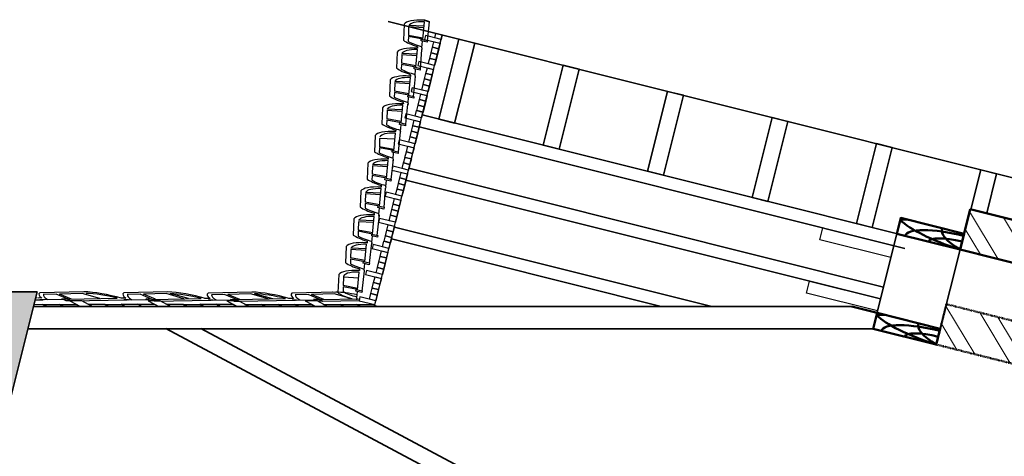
# Model space of a CAD drawing. Header units: millimetres. Extents: x -2096172177 to 2055029645, y -728784453 to 1899906214.
# Tile 18 of 109: x -2065785080 to -2058205287, y 1692012078 to 1695372027. Entities that reach past the tile are written whole.
import ezdxf

# ---------------------------------------------------------------- set-up
doc = ezdxf.new("R2010")
doc.units = ezdxf.units.MM
doc.linetypes.add('ACAD_ISO03W100', pattern=[30, 12, -18])
for name, color, linetype, lineweight in [('Кобылки', 4, 'Continuous', 30), ('Наружные стены', 1, 'Continuous', 50), ('стропила', 5, 'Continuous', 35), ('Толщины привязок', 130, 'Continuous', 18), ('Уровни пола', 240, 'Continuous', 50), ('черепица', 20, 'Continuous', 30), ('Штриховки', 212, 'Continuous', 25), ('эркер разрез', 240, 'Continuous', 35)]:
    doc.layers.add(name, color=color, linetype=linetype, lineweight=lineweight)

# ---------------------------------------------------------------- blocks, each defined once
blk = doc.blocks.new('Фасад (на основе 1 эт)')
at = {"layer": 'Штриховки'}
h = blk.add_hatch(dxfattribs=at)
h.set_pattern_fill('TILE3', color=256, scale=4, pattern_type=2)
h.set_pattern_definition([(331.6993, (1306856.644, 685659.73), (400.00005757, -199.99943377), [29.5296, -2923.4334]), (323.9727, (1306876.644, 685668.73), (1400.0000374, -999.99716957), [27.203, -2693.0886]), (84.8572, (1306721.6435, 685619.7295), (1600.011055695, 17800.0000799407), [196.7922, -19884.0456]), (46.8476, (1306745.6435, 685629.7295), (2800.00097714, 2999.99994522), [21.9318, -4364.4114]), (90, (1306739.64, 685615.73), (-200, 1e-14), [4, -196]), (59.0362, (1306739.644, 685619.73), (200.0003757, 400.0001299), [11.662, -1154.529]), (63.4349, (1306721.64, 685619.73), (0.00026, 199.999913), [15.6524, -431.5614]), (49.899, (1306728.6435, 685633.7295), (1000.00343812, 1200.00001941), [24.8394, -4943.0642]), (0, (1306721.64, 685619.73), (0, 200), [18, -182]), (16.2602, (1306786.6435, 685659.7295), (3400.00008218, 999.9997206), [25, -4974.9998]), (20.556, (1306766.644, 685668.73), (999.9999944, 399.9990588), [34.176, -1674.6242]), (7.4314, (1306798.6435, 685680.7295), (2999.99995095, 399.9995566), [23.1948, -4615.7704]), (36.0273, (1306744.644, 685652.73), (799.99998864, 599.9985412), [27.203, -2693.0886]), (28.3007, (1306760.644, 685645.73), (2199.9998857, 1199.99727138), [29.5296, -2923.4334]), (352.5686, (1306821.6435, 685683.7295), (1599.99993232, -199.99977732), [23.1948, -4615.7704]), (339.444, (1306844.644, 685680.73), (599.9999651, -199.9994856), [34.176, -1674.6242]), (343.7398, (1306832.6435, 685666.7295), (1400.00003287, -399.99988495), [25, -4974.9998]), (0, (1306810.64, 685666.73), (0, 200), [22, -178]), (275.1429, (1306904.0035, 685815.7295), (200.00529586, -2200.0000152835), [196.7922, -19884.0486]), (0, (1306903.64, 685619.73), (0, 200), [18, -182]), (310.101, (1306898.6435, 685652.7295), (2200.00711284, -2600.00006477), [24.8394, -4943.0642]), (296.5651, (1306914.64, 685633.73), (200.000172, -200.0001), [15.6524, -431.5614]), (300.9638, (1306897.644, 685629.73), (400.0007025, -599.9999475), [11.662, -1154.529]), (90, (1306903.64, 685615.73), (-200, 1e-14), [4, -196]), (313.1524, (1306882.6435, 685645.7295), (200.00011609, -200.00007178), [21.9318, -4364.4114])])
h.paths.add_polyline_path([(1811996.946, 964909.975), (1809667.088, 962580.117), (1814326.804, 962580.117)])
at = {"layer": 'Штриховки', "lineweight": 20}
h = blk.add_hatch(dxfattribs=at)
h.set_pattern_fill('ANSI32', color=5)
h.set_pattern_definition([(45, (1306721.64, 685615.73), (-336.7596, 336.7596), []), (45, (1306946.15, 685615.73), (-336.7596, 336.7596), [])])
h.paths.add_polyline_path([(1804374.554, 955840.777), (1803864.554, 955840.777), (1803864.554, 952765.777), (1804374.554, 952765.777), (1804374.554, 952765.777)])
h.paths.add_polyline_path([(1807629.554, 959865.777), (1807429.554, 959865.777), (1807290.03, 959865.777), (1807119.554, 959695.433), (1807119.554, 952765.777), (1807629.554, 952765.777), (1807629.554, 952765.777)])
h.paths.add_polyline_path([(1818084.554, 956675.777), (1817574.554, 956675.777), (1817574.554, 955235.777), (1818084.554, 955235.777)])
h.paths.add_polyline_path([(1816884.554, 959865.777), (1816374.554, 959865.777), (1816374.554, 959265.777), (1816884.554, 959265.777)])
h = blk.add_hatch(dxfattribs=at)
h.set_pattern_fill('ANSI32', color=5)
h.set_pattern_definition([(45, (1747606.9, 861959.47), (-336.7596, 336.7596), []), (45, (1747831.4, 861959.47), (-336.7596, 336.7596), [])])
h.paths.add_polyline_path([(1818084.554, 959865.777), (1817574.554, 959865.777), (1817574.554, 958385.777), (1817694.554, 958385.777), (1817694.554, 958165.777), (1817963.897, 958165.777), (1817963.897, 958240.777), (1818084.554, 958240.777)])
at = {"layer": 'Кобылки'}
for points in [[(1816600.946, 960290.459), (1816750.946, 960290.459), (1816750.946, 960065.777), (1816600.946, 960065.777)], [(1817274.554, 960290.459), (1817424.554, 960290.459), (1817424.554, 960065.777), (1817274.554, 960065.777)]]:
    blk.add_lwpolyline(points, close=True, dxfattribs=at)
at = {"layer": 'Наружные стены', "linetype": 'ACAD_ISO03W100', "ltscale": 0.1}
blk.add_line((1816884.554, 959865.777), (1816374.554, 959865.777), dxfattribs=at)
at = {"layer": 'Наружные стены'}
for p, q in [((1817574.554, 952015.777), (1817574.554, 959865.777)), ((1818084.554, 959865.777), (1817574.554, 959865.777)), ((1818084.554, 952015.777), (1818084.554, 959865.777))]:
    blk.add_line(p, q, dxfattribs=at)
at = {"layer": 'стропила', "ltscale": 100}
for p, q in [((1814326.804, 962580.117), (1812188.644, 964718.277)), ((1809667.088, 962580.117), (1814326.804, 962580.117)), ((1816374.554, 960065.777), (1813860.215, 962580.117)), ((1816574.554, 960145.777), (1814140.215, 962580.117)), ((1812002.041, 959897.225), (1814274.955, 962170.139)), ((1812103.349, 959789.244), (1814379.6, 962065.494))]:
    blk.add_line(p, q, dxfattribs=at)
at = {"layer": 'стропила'}
for p, q in [((1818584.554, 959365.777), (1818584.554, 961736.908)), ((1818706.295, 961629.613), (1818700.265, 961613.703)), ((1816008.195, 961565.403), (1816008.195, 960712.136)), ((1816158.195, 961565.403), (1816158.195, 960562.136)), ((1816750.946, 961565.777), (1816750.946, 960065.777)), ((1816900.946, 961565.777), (1816900.946, 960065.777)), ((1817424.554, 961565.777), (1817424.554, 960030.744)), ((1817574.554, 961565.777), (1817574.554, 959865.777)), ((1818084.554, 959865.777), (1818084.554, 959365.777))]:
    blk.add_line(p, q, dxfattribs=at)
at = {"layer": 'Уровни пола'}
blk.add_line((1816574.554, 960060.629), (1816574.554, 960145.777), dxfattribs=at)
blk.add_line((1816574.554, 960060.629), (1816574.554, 960145.777), dxfattribs=at)
at = {"layer": 'Уровни пола', "linetype": 'ACAD_ISO03W100', "ltscale": 0.1}
for p, q in [((1816374.554, 959265.777), (1816374.554, 959865.777)), ((1816884.554, 959265.777), (1816884.554, 959865.777))]:
    blk.add_line(p, q, dxfattribs=at)
at = {"layer": 'Уровни пола', "lineweight": 25}
for points in [[(1814167.949, 962580.521), (1814194.825, 962553.644), (1814180.683, 962539.502), (1814139.665, 962580.521)], [(1818584.554, 961565.777), (1818528.595, 961565.777), (1818528.595, 961585.777), (1818584.554, 961585.777)]]:
    blk.add_lwpolyline(points, dxfattribs=at)
for points in [[(1814230.318, 962489.738), (1814180.821, 962539.236), (1814194.963, 962553.378), (1814244.46, 962503.88)], [(1814279.816, 962440.241), (1814230.318, 962489.738), (1814244.46, 962503.88), (1814293.958, 962454.383)], [(1814315.308, 962405.023), (1814350.664, 962440.378), (1814315.308, 962475.734), (1814279.953, 962440.378)], [(1814364.806, 962355.526), (1814315.308, 962405.023), (1814329.451, 962419.165), (1814378.948, 962369.668)], [(1814414.166, 962305.89), (1814364.668, 962355.388), (1814378.811, 962369.53), (1814428.308, 962320.033)], [(1814463.801, 962256.531), (1814414.303, 962306.028), (1814428.446, 962320.17), (1814477.943, 962270.673)], [(1814513.298, 962207.033), (1814463.801, 962256.531), (1814477.943, 962270.673), (1814527.441, 962221.175)], [(1814548.654, 962171.678), (1814584.009, 962207.033), (1814548.654, 962242.388), (1814513.298, 962207.033)], [(1814598.151, 962122.18), (1814548.654, 962171.678), (1814562.796, 962185.82), (1814612.293, 962136.322)], [(1814647.511, 962072.545), (1814598.014, 962122.043), (1814612.156, 962136.185), (1814661.653, 962086.687)], [(1814697.146, 962023.185), (1814647.649, 962072.683), (1814661.791, 962086.825), (1814711.288, 962037.327)], [(1814746.644, 961973.688), (1814697.146, 962023.185), (1814711.288, 962037.327), (1814760.786, 961987.83)], [(1814781.861, 961938.195), (1814817.217, 961973.55), (1814781.861, 962008.906), (1814746.506, 961973.55)], [(1814831.359, 961888.697), (1814781.861, 961938.195), (1814796.004, 961952.337), (1814845.501, 961902.84)], [(1814880.719, 961839.062), (1814831.221, 961888.56), (1814845.363, 961902.702), (1814894.861, 961853.205)], [(1814930.354, 961789.703), (1814880.856, 961839.2), (1814894.998, 961853.342), (1814944.496, 961803.845)], [(1814979.851, 961740.205), (1814930.354, 961789.703), (1814944.496, 961803.845), (1814993.993, 961754.347)], [(1815015.207, 961704.85), (1815050.562, 961740.205), (1815015.207, 961775.56), (1814979.851, 961740.205)], [(1815064.704, 961655.352), (1815015.207, 961704.85), (1815029.349, 961718.992), (1815078.846, 961669.494)], [(1815114.064, 961605.717), (1815064.566, 961655.215), (1815078.709, 961669.357), (1815128.206, 961619.859)], [(1815163.699, 961556.357), (1815114.202, 961605.855), (1815128.344, 961619.997), (1815177.841, 961570.499)], [(1815228.595, 961565.777), (1815228.595, 961615.777), (1815178.595, 961615.777), (1815178.595, 961565.777)], [(1815558.595, 961565.777), (1815558.595, 961615.777), (1815508.595, 961615.777), (1815508.595, 961565.777)], [(1815888.595, 961565.777), (1815888.595, 961615.777), (1815838.595, 961615.777), (1815838.595, 961565.777)], [(1816218.595, 961565.777), (1816218.595, 961615.777), (1816168.595, 961615.777), (1816168.595, 961565.777)], [(1816548.595, 961565.777), (1816548.595, 961615.777), (1816498.595, 961615.777), (1816498.595, 961565.777)], [(1816878.595, 961565.777), (1816878.595, 961615.777), (1816828.595, 961615.777), (1816828.595, 961565.777)], [(1817208.595, 961565.777), (1817208.595, 961615.777), (1817158.595, 961615.777), (1817158.595, 961565.777)], [(1817538.595, 961565.777), (1817538.595, 961615.777), (1817488.595, 961615.777), (1817488.595, 961565.777)], [(1817868.595, 961565.777), (1817868.595, 961615.777), (1817818.595, 961615.777), (1817818.595, 961565.777)], [(1818198.595, 961565.777), (1818198.595, 961615.777), (1818148.595, 961615.777), (1818148.595, 961565.777)], [(1818528.595, 961565.777), (1818528.595, 961615.777), (1818478.595, 961615.777), (1818478.595, 961565.777)], [(1815298.595, 961565.777), (1815228.595, 961565.777), (1815228.595, 961585.777), (1815298.595, 961585.777)], [(1815368.595, 961565.583), (1815298.595, 961565.583), (1815298.595, 961585.583), (1815368.595, 961585.583)], [(1815438.595, 961565.777), (1815368.595, 961565.777), (1815368.595, 961585.777), (1815438.595, 961585.777)], [(1815508.595, 961565.777), (1815438.595, 961565.777), (1815438.595, 961585.777), (1815508.595, 961585.777)], [(1815628.595, 961565.777), (1815558.595, 961565.777), (1815558.595, 961585.777), (1815628.595, 961585.777)], [(1815698.595, 961565.583), (1815628.595, 961565.583), (1815628.595, 961585.583), (1815698.595, 961585.583)], [(1815768.595, 961565.777), (1815698.595, 961565.777), (1815698.595, 961585.777), (1815768.595, 961585.777)], [(1815838.595, 961565.777), (1815768.595, 961565.777), (1815768.595, 961585.777), (1815838.595, 961585.777)], [(1815958.595, 961565.777), (1815888.595, 961565.777), (1815888.595, 961585.777), (1815958.595, 961585.777)], [(1816028.595, 961565.583), (1815958.595, 961565.583), (1815958.595, 961585.583), (1816028.595, 961585.583)], [(1816098.595, 961565.777), (1816028.595, 961565.777), (1816028.595, 961585.777), (1816098.595, 961585.777)], [(1816168.595, 961565.777), (1816098.595, 961565.777), (1816098.595, 961585.777), (1816168.595, 961585.777)], [(1816288.595, 961565.777), (1816218.595, 961565.777), (1816218.595, 961585.777), (1816288.595, 961585.777)], [(1816358.595, 961565.583), (1816288.595, 961565.583), (1816288.595, 961585.583), (1816358.595, 961585.583)], [(1816428.595, 961565.777), (1816358.595, 961565.777), (1816358.595, 961585.777), (1816428.595, 961585.777)], [(1816498.595, 961565.777), (1816428.595, 961565.777), (1816428.595, 961585.777), (1816498.595, 961585.777)], [(1816618.595, 961565.777), (1816548.595, 961565.777), (1816548.595, 961585.777), (1816618.595, 961585.777)], [(1816688.595, 961565.583), (1816618.595, 961565.583), (1816618.595, 961585.583), (1816688.595, 961585.583)], [(1816758.595, 961565.777), (1816688.595, 961565.777), (1816688.595, 961585.777), (1816758.595, 961585.777)], [(1816828.595, 961565.777), (1816758.595, 961565.777), (1816758.595, 961585.777), (1816828.595, 961585.777)], [(1816948.595, 961565.777), (1816878.595, 961565.777), (1816878.595, 961585.777), (1816948.595, 961585.777)], [(1817018.595, 961565.583), (1816948.595, 961565.583), (1816948.595, 961585.583), (1817018.595, 961585.583)], [(1817088.595, 961565.777), (1817018.595, 961565.777), (1817018.595, 961585.777), (1817088.595, 961585.777)], [(1817158.595, 961565.777), (1817088.595, 961565.777), (1817088.595, 961585.777), (1817158.595, 961585.777)], [(1817278.595, 961565.777), (1817208.595, 961565.777), (1817208.595, 961585.777), (1817278.595, 961585.777)], [(1817348.595, 961565.583), (1817278.595, 961565.583), (1817278.595, 961585.583), (1817348.595, 961585.583)], [(1817418.595, 961565.777), (1817348.595, 961565.777), (1817348.595, 961585.777), (1817418.595, 961585.777)], [(1817488.595, 961565.777), (1817418.595, 961565.777), (1817418.595, 961585.777), (1817488.595, 961585.777)], [(1817608.595, 961565.777), (1817538.595, 961565.777), (1817538.595, 961585.777), (1817608.595, 961585.777)], [(1817678.595, 961565.583), (1817608.595, 961565.583), (1817608.595, 961585.583), (1817678.595, 961585.583)], [(1817748.595, 961565.777), (1817678.595, 961565.777), (1817678.595, 961585.777), (1817748.595, 961585.777)], [(1817818.595, 961565.777), (1817748.595, 961565.777), (1817748.595, 961585.777), (1817818.595, 961585.777)], [(1817938.595, 961565.777), (1817868.595, 961565.777), (1817868.595, 961585.777), (1817938.595, 961585.777)], [(1818008.595, 961565.583), (1817938.595, 961565.583), (1817938.595, 961585.583), (1818008.595, 961585.583)], [(1818078.595, 961565.777), (1818008.595, 961565.777), (1818008.595, 961585.777), (1818078.595, 961585.777)], [(1818148.595, 961565.777), (1818078.595, 961565.777), (1818078.595, 961585.777), (1818148.595, 961585.777)], [(1818268.595, 961565.777), (1818198.595, 961565.777), (1818198.595, 961585.777), (1818268.595, 961585.777)], [(1818338.595, 961565.583), (1818268.595, 961565.583), (1818268.595, 961585.583), (1818338.595, 961585.583)], [(1818408.595, 961565.777), (1818338.595, 961565.777), (1818338.595, 961585.777), (1818408.595, 961585.777)], [(1818478.595, 961565.777), (1818408.595, 961565.777), (1818408.595, 961585.777), (1818478.595, 961585.777)]]:
    blk.add_lwpolyline(points, close=True, dxfattribs=at)
at = {"layer": 'Уровни пола'}
for points in [[(1816374.554, 960065.777), (1816574.554, 960065.777), (1816574.554, 959865.777), (1816374.554, 959865.777)], [(1817574.554, 960065.777), (1817774.554, 960065.777), (1817774.554, 959865.777), (1817574.554, 959865.777)]]:
    blk.add_lwpolyline(points, close=True, dxfattribs=at)
for centre, radius, start, end in [((1816669.715, 959783.925), 307.22, 113.446924, 163.893006), ((1816374.554, 959865.777), 266.923, 41.471931, 48.528069), ((1817869.715, 959783.925), 307.22, 113.446924, 163.893006), ((1817574.554, 959865.777), 266.923, 41.471931, 48.528069), ((1816374.554, 959866.227), 173.065, 359.851001, 90), ((1817574.554, 959866.227), 173.065, 359.851001, 90), ((1816374.554, 959865.777), 99.82, 0, 90), ((1817574.554, 959865.777), 99.82, 0, 90), ((1816564.967, 959637.77), 297.06, 88.150611, 129.8659), ((1817764.967, 959637.77), 297.06, 88.150611, 129.8659)]:
    blk.add_arc(centre, radius, start, end, dxfattribs=at)
at = {"layer": 'черепица', "lineweight": 25}
for p, q in [((1814224.425, 962580.117), (1814250.317, 962555.965)), ((1814255.324, 962552.368), (1814241.21, 962565.468)), ((1814266.66, 962562.191), (1814255.65, 962572.41)), ((1814355.246, 962521.621), (1814312.51, 962559.963)), ((1814466.632, 962441.448), (1814322.362, 962571.274)), ((1814255.324, 962552.368), (1814314.631, 962497.49)), ((1814331.314, 962482.053), (1814355.246, 962521.621)), ((1814342.383, 962471.81), (1814366.438, 962511.58)), ((1814441.248, 962444.462), (1814366.438, 962511.58)), ((1814374.283, 962524.551), (1814374.397, 962524.74)), ((1814318.544, 962473.779), (1814498.376, 962306.035)), ((1814330.261, 962483.027), (1814488.188, 962336.895)), ((1814433.092, 962387.876), (1814441.282, 962444.699)), ((1814514.72, 962312.261), (1814501.601, 962324.437)), ((1814714.692, 962191.517), (1814570.422, 962321.344)), ((1814503.384, 962302.438), (1814489.27, 962315.538)), ((1814503.384, 962302.438), (1814562.691, 962247.56)), ((1814603.306, 962271.691), (1814560.569, 962310.033)), ((1814579.374, 962232.123), (1814603.306, 962271.691)), ((1814590.443, 962221.88), (1814614.497, 962261.65)), ((1814689.307, 962194.532), (1814614.497, 962261.65)), ((1814622.343, 962274.621), (1814622.457, 962274.81)), ((1814578.321, 962233.097), (1814736.248, 962086.965)), ((1814566.604, 962223.849), (1814746.436, 962056.105)), ((1814681.152, 962137.946), (1814689.342, 962194.769)), ((1814696.154, 962124.065), (1814701.917, 962183.219)), ((1814756.167, 962066.601), (1814745.158, 962076.819)), ((1814762.811, 962061.293), (1814748.697, 962074.393)), ((1814751.475, 962051.47), (1814737.361, 962064.57)), ((1814751.475, 962051.47), (1814810.783, 961996.592)), ((1814851.398, 962020.723), (1814808.661, 962059.065)), ((1814962.783, 961940.549), (1814818.513, 962070.376)), ((1814827.466, 961981.155), (1814851.398, 962020.723)), ((1814870.434, 962023.653), (1814870.549, 962023.842)), ((1814838.535, 961970.912), (1814862.589, 962010.682)), ((1814937.399, 961943.564), (1814862.589, 962010.682)), ((1814814.695, 961972.881), (1814994.528, 961805.137)), ((1814826.413, 961982.129), (1814984.339, 961835.997)), ((1814929.244, 961886.978), (1814937.433, 961943.801)), ((1814944.245, 961873.097), (1814950.009, 961932.251)), ((1814951.782, 961950.449), (1814951.815, 961950.781)), ((1815000.667, 961802.279), (1814986.553, 961815.378)), ((1815008.831, 961813.937), (1814994.717, 961827.037)), ((1815012.003, 961812.102), (1814997.889, 961825.202)), ((1815100.589, 961771.532), (1815057.852, 961809.874)), ((1815211.975, 961691.358), (1815067.705, 961821.185)), ((1815000.667, 961802.279), (1815059.974, 961747.4)), ((1815119.626, 961774.462), (1815119.74, 961774.651)), ((1815076.657, 961731.964), (1815100.589, 961771.532)), ((1815087.726, 961721.721), (1815111.781, 961761.491)), ((1815186.59, 961694.373), (1815111.781, 961761.491)), ((1815063.887, 961723.69), (1815181.647, 961615.777)), ((1815075.604, 961732.938), (1815202.221, 961615.777)), ((1815178.435, 961637.787), (1815186.625, 961694.61)), ((1815200.973, 961701.258), (1815201.006, 961701.59)), ((1815430.908, 961695.249), (1815210.822, 961685.036)), ((1815306.845, 961688.711), (1815306.792, 961688.926)), ((1815783.04, 961693.926), (1815589.225, 961683.713)), ((1815658.977, 961687.389), (1815658.924, 961687.603)), ((1816135.929, 961691.892), (1815942.113, 961681.679)), ((1816011.865, 961685.355), (1816011.812, 961685.569)), ((1816121.15, 961691.114), (1816120.938, 961691.371)), ((1816488.338, 961691.892), (1816294.523, 961681.679)), ((1816364.275, 961685.355), (1816364.222, 961685.569)), ((1816473.559, 961691.114), (1816473.347, 961691.371)), ((1816840.447, 961691.892), (1816646.632, 961681.679)), ((1816716.384, 961685.355), (1816716.331, 961685.569)), ((1816825.668, 961691.114), (1816825.456, 961691.371)), ((1817189.317, 961690.948), (1816995.501, 961680.734)), ((1817065.253, 961684.41), (1817065.2, 961684.624)), ((1817541.449, 961689.625), (1817347.633, 961679.412)), ((1817417.385, 961683.087), (1817417.332, 961683.302)), ((1817894.337, 961687.591), (1817700.522, 961677.378)), ((1817879.558, 961686.812), (1817879.346, 961687.07)), ((1818246.747, 961687.591), (1818052.931, 961677.378)), ((1818231.968, 961686.812), (1818231.756, 961687.07)), ((1818598.856, 961687.591), (1818405.04, 961677.378)), ((1818584.077, 961686.812), (1818583.865, 961687.07)), ((1815295.455, 961673.178), (1815238.124, 961670.071)), ((1815306.512, 961628.277), (1815295.455, 961673.178)), ((1815410.827, 961679.431), (1815310.469, 961673.992)), ((1815321.582, 961628.862), (1815310.469, 961673.992)), ((1815445.073, 961633.652), (1815410.684, 961679.623)), ((1815647.588, 961671.856), (1815590.256, 961668.749)), ((1815658.644, 961626.954), (1815647.588, 961671.856)), ((1815762.959, 961678.109), (1815662.601, 961672.669)), ((1815673.714, 961627.539), (1815662.601, 961672.669)), ((1815797.205, 961632.329), (1815762.816, 961678.3)), ((1815817.628, 961633.122), (1815779.875, 961679.025)), ((1816000.476, 961669.822), (1815943.145, 961666.715)), ((1816011.532, 961624.921), (1816000.476, 961669.822)), ((1816115.848, 961676.075), (1816015.49, 961670.636)), ((1816026.602, 961625.505), (1816015.49, 961670.636)), ((1816150.093, 961630.296), (1816115.704, 961676.267)), ((1816170.517, 961631.088), (1816132.764, 961676.992)), ((1816352.886, 961669.822), (1816295.554, 961666.715)), ((1816363.942, 961624.921), (1816352.886, 961669.822)), ((1816468.257, 961676.075), (1816367.899, 961670.636)), ((1816379.012, 961625.505), (1816367.899, 961670.636)), ((1816502.503, 961630.296), (1816468.114, 961676.267)), ((1816522.926, 961631.088), (1816485.174, 961676.992)), ((1816704.995, 961669.822), (1816647.663, 961666.715)), ((1816716.051, 961624.921), (1816704.995, 961669.822)), ((1816820.366, 961676.075), (1816720.008, 961670.636)), ((1816731.121, 961625.505), (1816720.008, 961670.636)), ((1816854.612, 961630.296), (1816820.223, 961676.267)), ((1816875.035, 961631.088), (1816837.282, 961676.992)), ((1817053.864, 961668.877), (1816996.533, 961665.77)), ((1817064.92, 961623.976), (1817053.864, 961668.877)), ((1817169.236, 961675.13), (1817068.878, 961669.691)), ((1817079.99, 961624.56), (1817068.878, 961669.691)), ((1817203.481, 961629.351), (1817169.092, 961675.322)), ((1817405.996, 961667.555), (1817348.665, 961664.447)), ((1817417.052, 961622.653), (1817405.996, 961667.555)), ((1817521.368, 961673.807), (1817421.01, 961668.368)), ((1817432.122, 961623.238), (1817421.01, 961668.368)), ((1817555.613, 961628.028), (1817521.224, 961673.999)), ((1817576.037, 961628.82), (1817538.284, 961674.724)), ((1817758.885, 961665.521), (1817701.553, 961662.414)), ((1817769.941, 961620.619), (1817758.885, 961665.521)), ((1817770.274, 961681.054), (1817770.221, 961681.268)), ((1817874.256, 961671.774), (1817773.898, 961666.334)), ((1817785.011, 961621.204), (1817773.898, 961666.334)), ((1817908.502, 961625.994), (1817874.113, 961671.965)), ((1817928.925, 961626.787), (1817891.172, 961672.69)), ((1818111.294, 961665.521), (1818053.963, 961662.414)), ((1818122.35, 961620.619), (1818111.294, 961665.521)), ((1818122.683, 961681.054), (1818122.631, 961681.268)), ((1818226.666, 961671.774), (1818126.308, 961666.334)), ((1818137.42, 961621.204), (1818126.308, 961666.334)), ((1818260.911, 961625.994), (1818226.522, 961671.965)), ((1818281.335, 961626.787), (1818243.582, 961672.69)), ((1818463.403, 961665.521), (1818406.072, 961662.414)), ((1818474.459, 961620.619), (1818463.403, 961665.521)), ((1818474.792, 961681.054), (1818474.739, 961681.268)), ((1818578.775, 961671.774), (1818478.417, 961666.334)), ((1818489.529, 961621.204), (1818478.417, 961666.334)), ((1818613.02, 961625.994), (1818578.631, 961671.965)), ((1818633.444, 961626.787), (1818595.691, 961672.69)), ((1815203.058, 961624.264), (1815183.815, 961623.547)), ((1815203.058, 961624.264), (1815283.8, 961627.396)), ((1815303.332, 961613.397), (1815549.106, 961621.944)), ((1815305.078, 961628.221), (1815520.08, 961636.561)), ((1815555.19, 961622.941), (1815535.947, 961622.224)), ((1815556.26, 961637.903), (1815538.374, 961637.237)), ((1815555.19, 961622.941), (1815635.932, 961626.073)), ((1815657.21, 961626.899), (1815872.212, 961635.239)), ((1815900.697, 961634.925), (1815885.687, 961634.365)), ((1815909.148, 961635.869), (1815889.905, 961635.152)), ((1815908.079, 961620.908), (1815988.82, 961624.04)), ((1816010.099, 961624.865), (1816225.101, 961633.205)), ((1816258.018, 961634.925), (1816238.775, 961634.207)), ((1816261.558, 961635.869), (1816242.315, 961635.152)), ((1816260.488, 961620.908), (1816341.23, 961624.04)), ((1816362.508, 961624.865), (1816577.51, 961633.205)), ((1816613.667, 961635.869), (1816594.424, 961635.152)), ((1816610.428, 961634.925), (1816595.417, 961634.365)), ((1816612.597, 961620.908), (1816693.339, 961624.04)), ((1816714.617, 961624.865), (1816929.619, 961633.205)), ((1816962.536, 961634.925), (1816947.526, 961634.365)), ((1816961.467, 961619.963), (1817042.208, 961623.095)), ((1817063.487, 961623.92), (1817278.489, 961632.26)), ((1817314.669, 961633.602), (1817296.783, 961632.935)), ((1817313.599, 961618.64), (1817394.34, 961621.772)), ((1817415.619, 961622.598), (1817630.621, 961630.938)), ((1817659.106, 961630.623), (1817644.095, 961630.064)), ((1817667.557, 961631.568), (1817648.314, 961630.851)), ((1817768.507, 961620.564), (1817983.509, 961628.904)), ((1818016.426, 961630.623), (1817997.183, 961629.906)), ((1818019.967, 961631.568), (1818000.724, 961630.851)), ((1818120.917, 961620.564), (1818335.919, 961628.904)), ((1818372.076, 961631.568), (1818352.833, 961630.851)), ((1818368.836, 961630.623), (1818353.826, 961630.064)), ((1818473.026, 961620.564), (1818688.028, 961628.904)), ((1815655.464, 961612.074), (1815901.238, 961620.622)), ((1815908.079, 961620.908), (1815888.836, 961620.19)), ((1816008.353, 961610.04), (1816254.127, 961618.588)), ((1816260.488, 961620.908), (1816241.245, 961620.19)), ((1816360.762, 961610.04), (1816593.354, 961620.19)), ((1816612.597, 961620.908), (1816593.354, 961620.19)), ((1816712.871, 961610.04), (1816958.645, 961618.588)), ((1816961.467, 961619.963), (1816942.224, 961619.246)), ((1817061.741, 961609.096), (1817307.514, 961617.643)), ((1817313.599, 961618.64), (1817294.356, 961617.923)), ((1817413.873, 961607.773), (1817659.647, 961616.321)), ((1817666.487, 961616.606), (1817647.244, 961615.889)), ((1817666.487, 961616.606), (1817747.229, 961619.738)), ((1817766.761, 961605.739), (1818012.535, 961614.287)), ((1818018.897, 961616.606), (1817999.654, 961615.889)), ((1818018.897, 961616.606), (1818099.638, 961619.738)), ((1818119.171, 961605.739), (1818351.763, 961615.889)), ((1818371.006, 961616.606), (1818351.763, 961615.889)), ((1818371.006, 961616.606), (1818451.747, 961619.738)), ((1818471.28, 961605.739), (1818700.265, 961613.703))]:
    blk.add_line(p, q, dxfattribs=at)
at = {"layer": 'черепица'}
blk.add_line((1815154.554, 961565.777), (1818584.554, 961565.777), dxfattribs=at)
at = {"layer": 'черепица', "lineweight": 25}
for points in [[(1814320.655, 962472.729), (1814305.083, 962487.254), (1814317.875, 962500.968), (1814333.447, 962486.443)], [(1814568.715, 962222.799), (1814553.143, 962237.323), (1814565.935, 962251.037), (1814581.507, 962236.513)], [(1814814.418, 961970.844), (1814798.846, 961985.369), (1814811.638, 961999.083), (1814827.21, 961984.558)], [(1815065.998, 961722.639), (1815050.426, 961737.164), (1815063.218, 961750.878), (1815078.79, 961736.353)], [(1815305.568, 961614.147), (1815284.286, 961613.406), (1815283.634, 961632.149), (1815304.916, 961632.889)], [(1815657.7, 961612.824), (1815636.418, 961612.084), (1815635.766, 961630.826), (1815657.048, 961631.567)], [(1816009.597, 961608.403), (1815988.316, 961607.663), (1815987.664, 961626.406), (1816008.945, 961627.146)], [(1816362.998, 961610.79), (1816341.716, 961610.05), (1816341.065, 961628.793), (1816362.346, 961629.533)], [(1816715.107, 961610.79), (1816693.825, 961610.05), (1816693.173, 961628.793), (1816714.455, 961629.533)], [(1817063.976, 961609.845), (1817042.695, 961609.105), (1817042.043, 961627.848), (1817063.324, 961628.588)], [(1817416.108, 961608.523), (1817394.827, 961607.783), (1817394.175, 961626.525), (1817415.456, 961627.265)], [(1817768.006, 961604.102), (1817746.724, 961603.362), (1817746.072, 961622.105), (1817767.354, 961622.845)], [(1818121.406, 961606.489), (1818100.125, 961605.749), (1818099.473, 961624.492), (1818120.755, 961625.232)], [(1818473.515, 961606.489), (1818452.234, 961605.749), (1818451.582, 961624.492), (1818472.863, 961625.232)]]:
    blk.add_lwpolyline(points, close=True, dxfattribs=at)
for centre, radius, start, end in [((1814099.113, 962591.946), 155.425, 353.288075, 355.634946), ((1814313.066, 962484.991), 74.38, 89.920358, 129.310783), ((1814306.682, 962498.565), 74.38, 77.830463, 122.009006), ((1814347.173, 962342.016), 155.425, 353.288075, 39.77234), ((1814352.084, 962341.782), 136.191, 357.943507, 41.692664), ((1814554.742, 962248.635), 74.38, 77.830463, 122.009006), ((1814561.125, 962235.061), 74.38, 89.920358, 129.310783), ((1814600.144, 962091.852), 136.191, 357.943507, 41.692664), ((1814595.233, 962092.086), 155.425, 353.288075, 39.77234), ((1814809.217, 961984.093), 74.38, 89.920358, 129.310783), ((1814802.834, 961997.667), 74.38, 77.830463, 122.009006), ((1814848.236, 961840.884), 136.191, 357.943507, 41.692664), ((1814843.325, 961841.118), 155.425, 354.108447, 39.77234), ((1814843.325, 961841.118), 155.425, 353.288075, 353.73451), ((1815058.409, 961734.902), 74.38, 89.920358, 129.310783), ((1815052.025, 961748.476), 74.38, 77.830463, 122.009006), ((1815251.148, 961622.536), 74.38, 122.830463, 167.009006), ((1815092.516, 961591.927), 155.425, 12.587106, 39.77234), ((1815416.747, 961540.47), 155.425, 38.288075, 84.77234), ((1815629.55, 961621.213), 74.38, 122.830463, 167.009006), ((1815768.879, 961539.147), 155.425, 38.288075, 84.77234), ((1816121.767, 961537.114), 155.425, 39.108447, 84.77234), ((1816474.177, 961537.114), 155.425, 39.113617, 84.77234), ((1816826.286, 961537.114), 155.425, 38.521506, 84.77234), ((1817175.155, 961536.169), 155.425, 38.288075, 84.77234), ((1817527.287, 961534.846), 155.425, 38.288075, 84.77234), ((1817880.176, 961532.812), 155.425, 39.108447, 84.77234), ((1818232.586, 961532.812), 155.425, 39.113617, 84.77234), ((1818584.694, 961532.812), 155.425, 38.521506, 84.77234), ((1815291.53, 961617.451), 74.38, 134.920358, 174.310783), ((1815420.385, 961543.777), 136.191, 42.943507, 94.084633), ((1815643.662, 961616.129), 74.38, 134.920358, 174.310783), ((1815772.517, 961542.455), 136.191, 42.943507, 86.692664), ((1815982.439, 961619.179), 74.38, 122.830463, 167.009006), ((1815996.551, 961614.095), 74.38, 134.920358, 174.310783), ((1816125.405, 961540.421), 136.191, 42.943507, 86.692664), ((1816334.848, 961619.179), 74.38, 122.830463, 167.009006), ((1816348.961, 961614.095), 74.38, 134.920358, 174.310783), ((1816477.815, 961540.421), 136.191, 42.943507, 86.692664), ((1816686.957, 961619.179), 74.38, 122.830463, 167.009006), ((1816701.069, 961614.095), 74.38, 134.920358, 174.310783), ((1816829.924, 961540.421), 136.191, 42.943507, 86.692664), ((1817035.827, 961618.234), 74.38, 122.830463, 167.009006), ((1817049.939, 961613.15), 74.38, 134.920358, 174.310783), ((1817178.793, 961539.476), 136.191, 42.943507, 86.692664), ((1817387.959, 961616.912), 74.38, 122.830463, 167.009006), ((1817402.071, 961611.828), 74.38, 134.920358, 174.310783), ((1817530.925, 961538.154), 136.191, 42.943507, 86.692664), ((1817740.847, 961614.878), 74.38, 122.830463, 167.009006), ((1817754.959, 961609.794), 74.38, 134.920358, 174.310783), ((1817883.814, 961536.12), 136.191, 42.943507, 86.692664), ((1818093.257, 961614.878), 74.38, 122.830463, 167.009006), ((1818107.369, 961609.794), 74.38, 134.920358, 174.310783), ((1818236.223, 961536.12), 136.191, 42.943507, 86.692664), ((1818445.366, 961614.878), 74.38, 122.830463, 167.009006), ((1818459.478, 961609.794), 74.38, 134.920358, 174.310783), ((1818588.332, 961536.12), 136.191, 42.943507, 86.692664), ((1816121.767, 961537.114), 155.425, 38.288075, 38.73451), ((1817880.176, 961532.812), 155.425, 38.288075, 38.73451)]:
    blk.add_arc(centre, radius, start, end, dxfattribs=at)
at = {"layer": 'эркер разрез'}
for p, q in [((1816551.325, 960065.777), (1817574.554, 960065.777)), ((1817574.554, 959865.777), (1816574.554, 959865.777))]:
    blk.add_line(p, q, dxfattribs=at)
for points in [[(1817574.554, 961513.443), (1818584.554, 961513.443), (1818584.554, 961463.443), (1817574.554, 961463.443)], [(1817574.554, 961183.443), (1818584.554, 961183.443), (1818584.554, 961133.443), (1817574.554, 961133.443)], [(1817574.554, 960853.443), (1818584.554, 960853.443), (1818584.554, 960803.443), (1817574.554, 960803.443)], [(1817574.554, 960523.443), (1818584.554, 960523.443), (1818584.554, 960473.443), (1817574.554, 960473.443)], [(1817574.554, 960193.443), (1818584.554, 960193.443), (1818584.554, 960143.443), (1817574.554, 960143.443)], [(1818084.554, 959863.443), (1818584.554, 959863.443), (1818584.554, 959813.443), (1818084.554, 959813.443)]]:
    blk.add_lwpolyline(points, close=True, dxfattribs=at)

msp = doc.modelspace()

# ---------------------------------------------------------------- block references
at = {"layer": 'Толщины привязок', "xscale": 628.2340773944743, "yscale": 2510.435367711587, "zscale": 628.2340773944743, "rotation": 75.95032694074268}
msp.add_blockref('Фасад (на основе 1 эт)', (1849251.57, 917631.158), dxfattribs=at)

doc.saveas('drawing.dxf')
